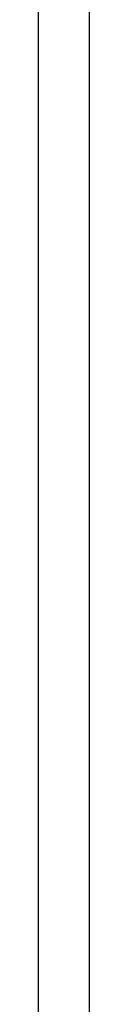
# Model space of a CAD drawing. Header units: inches. Extents: x 20 to 506, y 54 to 236.
# Tile 125 of 245: x 261.4544 to 261.5534, y 154.1887 to 156.0926. Entities that reach past the tile are written whole.
import ezdxf

# ---------------------------------------------------------------- set-up
doc = ezdxf.new("R2010")
doc.units = ezdxf.units.IN
doc.header["$MEASUREMENT"] = 0
doc.layers.add('Visible Edges(ANSI)', color=7, linetype='Continuous', lineweight=25)
doc.layers.add('Visible Tangent Edges(ANSI)', color=7, linetype='Continuous', lineweight=25)

msp = doc.modelspace()

# ---------------------------------------------------------------- linework, layer by layer
at = {"layer": 'Visible Edges(ANSI)'}
msp.add_line((261.5534422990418, 126.9721990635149), (261.5534422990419, 156.6921990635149), dxfattribs=at)
at = {"layer": 'Visible Tangent Edges(ANSI)'}
msp.add_line((261.4544422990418, 126.9721990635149), (261.4544422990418, 156.6921990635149), dxfattribs=at)

doc.saveas('drawing.dxf')
